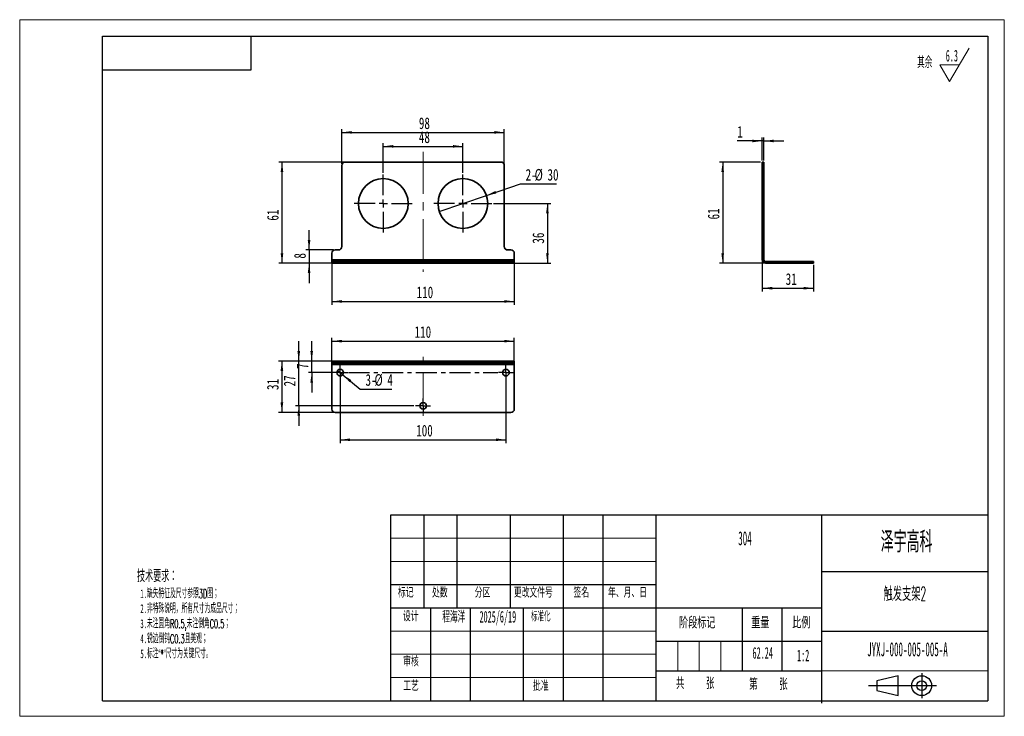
# Model space of a CAD drawing. Header units: millimetres. Extents: x 0 to 297, y 0 to 210.
import ezdxf

# ---------------------------------------------------------------- set-up
doc = ezdxf.new("R2010")
doc.units = ezdxf.units.MM
doc.header["$PDSIZE"] = -1
doc.linetypes.add('CENTER', pattern=[10.16, 6.35, -1.27, 1.27, -1.27])
doc.linetypes.add('CENTERX2', pattern=[20.32, 12.7, -2.54, 2.54, -2.54])
for name, color, linetype, lineweight in [('中心线', 1, 'CENTER', 25), ('图形符号', 7, 'Continuous', 25), ('标注层', 5, 'Continuous', 25)]:
    doc.layers.add(name, color=color, linetype=linetype, lineweight=lineweight)
doc.styles.add('SLDTEXTSTYLE0', font='TXT', dxfattribs={"width": 0.469, "bigfont": 'bigfont'})
doc.styles.add('SLDTEXTSTYLE1', font='TXT', dxfattribs={"width": 0.469})
doc.styles.add('SLDTEXTSTYLE2', font='TXT', dxfattribs={"width": 0.56, "bigfont": 'bigfont'})
doc.styles.add('SLDTEXTSTYLE3', font='TXT', dxfattribs={"width": 0.52, "bigfont": 'bigfont'})
doc.styles.add('SLDTEXTSTYLE4', font='TXT', dxfattribs={"width": 0.469})
doc.styles.add('SLDTEXTSTYLE5', font='TXT', dxfattribs={"width": 0.469, "bigfont": 'bigfont'})
doc.styles.add('SLDTEXTSTYLE6', font='TXT', dxfattribs={"width": 0.7})
doc.dimstyles.new('SLDDIMSTYLE0', dxfattribs={"dimtxt": 3.5, "dimasz": 3, "dimexe": 0, "dimexo": 0.0625, "dimgap": 0.875, "dimtad": 2, "dimdec": 1, "dimlfac": 2, "dimrnd": 1e-09, "dimzin": 12, "dimdsep": 46, "dimtxsty": 'SLDTEXTSTYLE1', "dimsah": 1, "dimcen": 0.09, "dimadec": 0, "dimazin": 3, "dimtfac": 1, "dimtdec": 3, "dimtofl": 0, "dimtmove": 0, "dimatfit": 3, "dimfxl": 0, "dimfrac": 2, "dimtolj": 1, "dimtzin": 12, "dimarcsym": 0})
doc.dimstyles.new('SLDDIMSTYLE1', dxfattribs={"dimtxt": 3.5, "dimasz": 3, "dimexe": 0, "dimexo": 0.0625, "dimgap": 0.875, "dimtad": 2, "dimdec": 1, "dimlfac": 2, "dimrnd": 1e-09, "dimzin": 12, "dimdsep": 46, "dimtxsty": 'SLDTEXTSTYLE1', "dimsah": 1, "dimcen": 0.09, "dimadec": 0, "dimazin": 3, "dimtfac": 1, "dimtdec": 3, "dimtmove": 0, "dimatfit": 0, "dimfxl": 0, "dimfrac": 2, "dimtolj": 1, "dimtzin": 12, "dimarcsym": 0})
doc.dimstyles.new('SLDDIMSTYLE2', dxfattribs={"dimtxt": 3.5, "dimasz": 3, "dimexe": 0, "dimexo": 0.0625, "dimgap": 0.875, "dimtad": 0, "dimtih": 1, "dimtoh": 1, "dimdec": 1, "dimlfac": 2, "dimrnd": 1e-09, "dimzin": 12, "dimdsep": 46, "dimtxsty": 'SLDTEXTSTYLE1', "dimblk1": 'NONE', "dimsah": 1, "dimcen": 0, "dimadec": 0, "dimazin": 3, "dimtfac": 1, "dimtdec": 3, "dimtmove": 0, "dimatfit": 3, "dimldrblk": 'NONE', "dimfxl": 0, "dimfrac": 2, "dimtolj": 1, "dimtzin": 12, "dimarcsym": 0})

# ---------------------------------------------------------------- blocks, each defined once
blk = doc.blocks.new('SW_NOTE_0')
at = {"color": 0, "linetype": 'Continuous', "lineweight": 0, "attachment_point": 1}
for s, insert, char_height, style in [('技术要求：', (0, 4.77), 3.704, 'SLDTEXTSTYLE0'), ('1.', (1, -1.12), 2.646, 'SLDTEXTSTYLE1'), ('缺失特征及尺寸参照3D图；', (3, -1.12), 2.6458, 'SLDTEXTSTYLE0'), ('2.', (1, -5.64), 2.646, 'SLDTEXTSTYLE1'), ('非特殊说明，所有尺寸为成品尺寸；', (3, -5.64), 2.6458, 'SLDTEXTSTYLE0'), ('3.', (1, -10.17), 2.646, 'SLDTEXTSTYLE1'), ('未注圆角R0.5,未注倒角C0.5；', (3, -10.17), 2.6458, 'SLDTEXTSTYLE0'), ('4.', (1, -14.7), 2.646, 'SLDTEXTSTYLE1'), ('锐边倒钝C0.3且美观；', (3, -14.7), 2.6458, 'SLDTEXTSTYLE0'), ('5.', (1, -19.23), 2.646, 'SLDTEXTSTYLE1'), ('标注“*”尺寸为关键尺寸。', (3, -19.23), 2.6458, 'SLDTEXTSTYLE0')]:
    blk.add_mtext(s, dxfattribs=dict(at, insert=insert, char_height=char_height, style=style))
blk = doc.blocks.new('SW_SFSYMBOL_0')
at = {"color": 0, "linetype": 'Continuous', "lineweight": 0}
for p, q in [((1.13, -5), (7.03, 5)), ((1.13, -5), (-1.82, 0)), ((4.08, 0), (-1.82, 0))]:
    blk.add_line(p, q, dxfattribs=at)
at = {"color": 0, "linetype": 'Continuous', "lineweight": 0, "insert": (0, 4.51), "char_height": 3.5, "attachment_point": 1, "style": 'SLDTEXTSTYLE1'}
blk.add_mtext('6.3', dxfattribs=at)
blk = doc.blocks.new('_D')
at = {"layer": '标注层'}
for p, q in [((94.19, 136.59), (94.19, 124.06)), ((149.19, 136.59), (149.19, 124.06)), ((94.19, 125.06), (149.19, 125.06))]:
    blk.add_line(p, q, dxfattribs=at)
for points in [[(94.19, 125.06), (97.19, 124.66), (97.19, 125.46)], [(149.19, 125.06), (146.19, 125.46), (146.19, 124.66)]]:
    blk.add_solid(points, dxfattribs=at)
at = {"layer": '标注层', "insert": (119.74, 129.57), "char_height": 3.5, "attachment_point": 1, "style": 'SLDTEXTSTYLE6'}
blk.add_mtext('110', dxfattribs=at)
blk = doc.blocks.new('_D_1')
at = {"layer": '标注层'}
for p, q in [((97.69, 167.09), (78.13, 167.09)), ((79.13, 167.09), (79.13, 136.59)), ((94.69, 136.59), (78.13, 136.59))]:
    blk.add_line(p, q, dxfattribs=at)
for points in [[(79.13, 167.09), (78.73, 164.09), (79.53, 164.09)], [(79.13, 136.59), (79.53, 139.59), (78.73, 139.59)]]:
    blk.add_solid(points, dxfattribs=at)
at = {"layer": '标注层', "insert": (74.61, 149.43), "char_height": 3.5, "attachment_point": 1, "rotation": 90, "style": 'SLDTEXTSTYLE6'}
blk.add_mtext('61', dxfattribs=at)
blk = doc.blocks.new('_D_2')
at = {"layer": '标注层'}
for p, q in [((97.19, 166.59), (97.19, 177.03)), ((97.19, 176.03), (146.19, 176.03)), ((146.19, 166.59), (146.19, 177.03))]:
    blk.add_line(p, q, dxfattribs=at)
for points in [[(97.19, 176.03), (100.19, 175.63), (100.19, 176.43)], [(146.19, 176.03), (143.19, 176.43), (143.19, 175.63)]]:
    blk.add_solid(points, dxfattribs=at)
at = {"layer": '标注层', "insert": (120.42, 180.55), "char_height": 3.5, "attachment_point": 1, "style": 'SLDTEXTSTYLE6'}
blk.add_mtext('98', dxfattribs=at)
blk = doc.blocks.new('_D_3')
at = {"layer": '标注层'}
for p, q in [((87.3, 140.59), (87.3, 146.59)), ((94.69, 140.59), (86.3, 140.59)), ((87.3, 140.59), (87.3, 136.59)), ((94.69, 136.59), (86.3, 136.59)), ((87.3, 136.59), (87.3, 130.59))]:
    blk.add_line(p, q, dxfattribs=at)
for points in [[(87.3, 140.59), (87.7, 143.59), (86.9, 143.59)], [(87.3, 136.59), (86.9, 133.59), (87.7, 133.59)]]:
    blk.add_solid(points, dxfattribs=at)
at = {"layer": '标注层', "insert": (82.79, 137.97), "char_height": 3.5, "attachment_point": 1, "rotation": 90, "style": 'SLDTEXTSTYLE6'}
blk.add_mtext('8', dxfattribs=at)
blk = doc.blocks.new('_D_4')
at = {"layer": '标注层'}
for p, q in [((109.69, 163.84), (109.69, 172.82)), ((133.69, 163.84), (133.69, 172.82)), ((109.69, 171.82), (133.69, 171.82))]:
    blk.add_line(p, q, dxfattribs=at)
for points in [[(109.69, 171.82), (112.69, 171.42), (112.69, 172.22)], [(133.69, 171.82), (130.69, 172.22), (130.69, 171.42)]]:
    blk.add_solid(points, dxfattribs=at)
at = {"layer": '标注层', "insert": (120.42, 176.33), "char_height": 3.5, "attachment_point": 1, "style": 'SLDTEXTSTYLE6'}
blk.add_mtext('48', dxfattribs=at)
blk = doc.blocks.new('_D_5')
at = {"layer": '标注层'}
for p, q in [((142.94, 154.59), (160.19, 154.59)), ((159.19, 154.59), (159.19, 136.59)), ((148.69, 136.59), (160.19, 136.59))]:
    blk.add_line(p, q, dxfattribs=at)
for points in [[(159.19, 154.59), (158.79, 151.59), (159.59, 151.59)], [(159.19, 136.59), (159.59, 139.59), (158.79, 139.59)]]:
    blk.add_solid(points, dxfattribs=at)
at = {"layer": '标注层', "insert": (154.68, 142.49), "char_height": 3.5, "attachment_point": 1, "rotation": 90, "style": 'SLDTEXTSTYLE6'}
blk.add_mtext('36', dxfattribs=at)
blk = doc.blocks.new('_D_6')
at = {"layer": '标注层'}
for p, q in [((140.79, 157.01), (151.03, 160.49)), ((151.03, 160.49), (161.93, 160.49)), ((126.59, 152.17), (140.79, 157.01))]:
    blk.add_line(p, q, dxfattribs=at)
blk.add_solid([(140.79, 157.01), (143.76, 157.6), (143.5, 158.35)], dxfattribs=at)
at = {"layer": '标注层', "char_height": 3.5, "attachment_point": 1, "style": 'SLDTEXTSTYLE6'}
for s, insert in [('2-', (152.62, 165)), ('%%c', (155.34, 165)), ('30', (159.21, 165))]:
    blk.add_mtext(s, dxfattribs=dict(at, insert=insert))
blk = doc.blocks.new('_None')
blk = doc.blocks.new('SW_CENTERMARKSYMBOL_0')
at = {"layer": '中心线', "color": 0}
for p, q in [((0, 2.5), (0, 8.75)), ((-2.5, 0), (-8.75, 0)), ((0, 0), (-1.25, 0)), ((0, 0), (0, 1.25)), ((0, 0), (0, -1.25)), ((0, 0), (1.25, 0)), ((2.5, 0), (8.75, 0)), ((0, -2.5), (0, -8.75))]:
    blk.add_line(p, q, dxfattribs=at)
blk = doc.blocks.new('SW_CENTERMARKSYMBOL_1')
at = {"layer": '中心线', "color": 0}
for p, q in [((0, 2.5), (0, 8.75)), ((-2.5, 0), (-8.75, 0)), ((0, 0), (-1.25, 0)), ((0, 0), (0, 1.25)), ((0, 0), (0, -1.25)), ((0, 0), (1.25, 0)), ((2.5, 0), (8.75, 0)), ((0, -2.5), (0, -8.75))]:
    blk.add_line(p, q, dxfattribs=at)
blk = doc.blocks.new('_D_7')
at = {"layer": '标注层'}
for p, q in [((94.19, 107.1), (94.19, 114.09)), ((94.19, 113.09), (149.19, 113.09)), ((149.19, 107.1), (149.19, 114.09))]:
    blk.add_line(p, q, dxfattribs=at)
for points in [[(94.19, 113.09), (97.19, 112.69), (97.19, 113.49)], [(149.19, 113.09), (146.19, 113.49), (146.19, 112.69)]]:
    blk.add_solid(points, dxfattribs=at)
at = {"layer": '标注层', "insert": (119.12, 117.6), "char_height": 3.5, "attachment_point": 1, "style": 'SLDTEXTSTYLE6'}
blk.add_mtext('110', dxfattribs=at)
blk = doc.blocks.new('_D_8')
at = {"layer": '标注层'}
for p, q in [((97.69, 107.1), (78.1, 107.1)), ((79.1, 107.1), (79.1, 91.6)), ((94.69, 91.6), (78.1, 91.6))]:
    blk.add_line(p, q, dxfattribs=at)
for points in [[(79.1, 107.1), (78.7, 104.1), (79.5, 104.1)], [(79.1, 91.6), (79.5, 94.6), (78.7, 94.6)]]:
    blk.add_solid(points, dxfattribs=at)
at = {"layer": '标注层', "insert": (74.59, 98.36), "char_height": 3.5, "attachment_point": 1, "rotation": 90, "style": 'SLDTEXTSTYLE6'}
blk.add_mtext('31', dxfattribs=at)
blk = doc.blocks.new('_D_9')
at = {"layer": '标注层'}
for p, q in [((88.09, 107.1), (88.09, 113.1)), ((97.69, 107.1), (87.09, 107.1)), ((88.09, 103.6), (88.09, 107.1)), ((96.19, 103.6), (87.09, 103.6)), ((88.09, 103.6), (88.09, 97.6))]:
    blk.add_line(p, q, dxfattribs=at)
for points in [[(88.09, 107.1), (88.49, 110.1), (87.69, 110.1)], [(88.09, 103.6), (87.69, 100.6), (88.49, 100.6)]]:
    blk.add_solid(points, dxfattribs=at)
at = {"layer": '标注层', "insert": (83.58, 104.74), "char_height": 3.5, "attachment_point": 1, "rotation": 90, "style": 'SLDTEXTSTYLE6'}
blk.add_mtext('7', dxfattribs=at)
blk = doc.blocks.new('_D_10')
at = {"layer": '标注层'}
for p, q in [((96.69, 103.1), (96.69, 82.36)), ((146.69, 103.1), (146.69, 82.36)), ((96.69, 83.36), (146.69, 83.36))]:
    blk.add_line(p, q, dxfattribs=at)
for points in [[(96.69, 83.36), (99.69, 82.96), (99.69, 83.76)], [(146.69, 83.36), (143.69, 83.76), (143.69, 82.96)]]:
    blk.add_solid(points, dxfattribs=at)
at = {"layer": '标注层', "insert": (119.61, 87.87), "char_height": 3.5, "attachment_point": 1, "style": 'SLDTEXTSTYLE6'}
blk.add_mtext('100', dxfattribs=at)
blk = doc.blocks.new('_D_11')
at = {"layer": '标注层'}
for p, q in [((84.19, 107.1), (84.19, 113.1)), ((97.69, 107.1), (83.19, 107.1)), ((84.19, 93.6), (84.19, 107.1)), ((118.94, 93.6), (83.19, 93.6)), ((84.19, 93.6), (84.19, 87.6))]:
    blk.add_line(p, q, dxfattribs=at)
for points in [[(84.19, 107.1), (84.59, 110.1), (83.79, 110.1)], [(84.19, 93.6), (83.79, 90.6), (84.59, 90.6)]]:
    blk.add_solid(points, dxfattribs=at)
at = {"layer": '标注层', "insert": (79.68, 99.45), "char_height": 3.5, "attachment_point": 1, "rotation": 90, "style": 'SLDTEXTSTYLE6'}
blk.add_mtext('27', dxfattribs=at)
blk = doc.blocks.new('_D_12')
at = {"layer": '标注层'}
for p, q in [((95.92, 104.24), (97.47, 102.97)), ((97.47, 102.97), (102.73, 98.64)), ((102.73, 98.64), (112.27, 98.64))]:
    blk.add_line(p, q, dxfattribs=at)
blk.add_solid([(97.47, 102.97), (99.53, 100.75), (100.04, 101.37)], dxfattribs=at)
at = {"layer": '标注层', "char_height": 3.5, "attachment_point": 1, "style": 'SLDTEXTSTYLE6'}
for s, insert in [('3-', (104.32, 103.15)), ('%%c', (107.04, 103.15)), ('4', (110.91, 103.15))]:
    blk.add_mtext(s, dxfattribs=dict(at, insert=insert))
blk = doc.blocks.new('SW_CENTERMARKSYMBOL_2')
at = {"layer": '中心线', "color": 0}
for p, q in [((-1.25, 0), (-2.25, 0)), ((0, 0), (-1.25, 0)), ((0, 1.25), (0, 2.25)), ((0, 0), (0, 1.25)), ((0, 0), (0, -1.25)), ((0, 0), (1.25, 0)), ((1.25, 0), (2.25, 0)), ((0, -1.25), (0, -2.25))]:
    blk.add_line(p, q, dxfattribs=at)
blk = doc.blocks.new('SW_CENTERMARKSYMBOL_3')
at = {"layer": '中心线', "color": 0}
for p, q in [((-1.25, 0), (-2.25, 0)), ((0, 0), (-1.25, 0)), ((0, 1.25), (0, 2.25)), ((0, 0), (0, 1.25)), ((0, 0), (0, -1.25)), ((0, 0), (1.25, 0)), ((1.25, 0), (2.25, 0)), ((0, -1.25), (0, -2.25))]:
    blk.add_line(p, q, dxfattribs=at)
blk = doc.blocks.new('SW_CENTERMARKSYMBOL_4')
at = {"layer": '中心线', "color": 0}
for p, q in [((-1.25, 0), (-2.25, 0)), ((0, 0), (-1.25, 0)), ((0, 1.25), (0, 2.25)), ((0, 0), (0, 1.25)), ((0, 0), (0, -1.25)), ((0, 0), (1.25, 0)), ((1.25, 0), (2.25, 0)), ((0, -1.25), (0, -2.25))]:
    blk.add_line(p, q, dxfattribs=at)
blk = doc.blocks.new('SW_CENTERMARKSYMBOL_5')
at = {"layer": '中心线', "color": 0}
for p, q in [((-1.25, 0), (-2.25, 0)), ((0, 0), (-1.25, 0)), ((0, 1.25), (0, 2.25)), ((0, 0), (0, 1.25)), ((0, 0), (0, -1.25)), ((0, 0), (1.25, 0)), ((2.5, 0), (47.5, 0)), ((50, 0), (48.75, 0)), ((50, 1.25), (50, 2.25)), ((50, 0), (50, 1.25)), ((50, 0), (50, -1.25)), ((50, 0), (51.25, 0)), ((51.25, 0), (52.25, 0)), ((0, -1.25), (0, -2.25)), ((50, -1.25), (50, -2.25))]:
    blk.add_line(p, q, dxfattribs=at)
blk = doc.blocks.new('_D_13')
at = {"layer": '标注层'}
for p, q in [((223.99, 173.44), (216.47, 173.44)), ((223.99, 167.59), (223.99, 174.44)), ((224.49, 173.44), (223.99, 173.44)), ((224.49, 167.59), (224.49, 174.44)), ((224.49, 173.44), (230.49, 173.44))]:
    blk.add_line(p, q, dxfattribs=at)
for points in [[(223.99, 173.44), (220.99, 173.84), (220.99, 173.04)], [(224.49, 173.44), (227.49, 173.04), (227.49, 173.84)]]:
    blk.add_solid(points, dxfattribs=at)
at = {"layer": '标注层', "insert": (216.47, 177.95), "char_height": 3.5, "attachment_point": 1, "style": 'SLDTEXTSTYLE6'}
blk.add_mtext('1', dxfattribs=at)
blk = doc.blocks.new('_D_14')
at = {"layer": '标注层'}
for p, q in [((223.49, 167.09), (211.06, 167.09)), ((212.06, 167.09), (212.06, 136.59)), ((224.49, 136.59), (211.06, 136.59))]:
    blk.add_line(p, q, dxfattribs=at)
for points in [[(212.06, 167.09), (211.66, 164.09), (212.46, 164.09)], [(212.06, 136.59), (212.46, 139.59), (211.66, 139.59)]]:
    blk.add_solid(points, dxfattribs=at)
at = {"layer": '标注层', "insert": (207.55, 149.78), "char_height": 3.5, "attachment_point": 1, "rotation": 90, "style": 'SLDTEXTSTYLE6'}
blk.add_mtext('61', dxfattribs=at)
blk = doc.blocks.new('_D_15')
at = {"layer": '标注层'}
for p, q in [((223.99, 137.09), (223.99, 128.05)), ((239.49, 136.09), (239.49, 128.05)), ((223.99, 129.05), (239.49, 129.05))]:
    blk.add_line(p, q, dxfattribs=at)
for points in [[(223.99, 129.05), (226.99, 128.65), (226.99, 129.45)], [(239.49, 129.05), (236.49, 129.45), (236.49, 128.65)]]:
    blk.add_solid(points, dxfattribs=at)
at = {"layer": '标注层', "insert": (231.06, 133.56), "char_height": 3.5, "attachment_point": 1, "style": 'SLDTEXTSTYLE6'}
blk.add_mtext('31', dxfattribs=at)

msp = doc.modelspace()

# ---------------------------------------------------------------- linework, layer by layer
at = {"color": 5, "linetype": 'Continuous', "lineweight": 18}
for p, q in [((0.011, 0), (0.011, 210)), ((297.011, 210), (297.011, 0))]:
    msp.add_line(p, q, dxfattribs=at)
at = {"color": 7, "linetype": 'Continuous', "lineweight": 18}
for p, q in [((0.011, 210), (297.011, 210)), ((192.011, 53.693), (112.011, 53.693)), ((112.011, 46.693), (192.011, 46.693)), ((112.011, 25.693), (192.011, 25.693)), ((198.511, 22.693), (198.511, 13.693)), ((205.011, 22.693), (205.011, 13.693)), ((211.511, 22.693), (211.511, 13.693)), ((112.011, 18.693), (192.011, 18.693)), ((242.011, 13.693), (292.011, 13.693)), ((112.011, 11.693), (192.011, 11.693)), ((297.011, 0), (0.011, 0))]:
    msp.add_line(p, q, dxfattribs=at)
at = {"color": 7, "linetype": 'Continuous', "lineweight": 25}
for p, q in [((25.011, 4.693), (25.011, 205)), ((25.011, 205), (292.011, 205)), ((69.87, 194.914), (69.87, 205)), ((292.011, 205), (292.011, 4.693)), ((25.011, 194.914), (69.87, 194.914)), ((112.011, 4.693), (112.011, 60.693)), ((112.011, 60.693), (292.011, 60.693)), ((122.011, 32.693), (122.011, 60.693)), ((132.011, 32.693), (132.011, 60.693)), ((148.011, 32.693), (148.011, 60.693)), ((164.011, 4.693), (164.011, 60.693)), ((176.011, 4.693), (176.011, 60.693)), ((192.011, 4.693), (192.011, 60.693)), ((242.011, 3.963), (242.011, 60.693)), ((242.011, 43.693), (292.011, 43.693)), ((112.011, 39.693), (192.011, 39.693)), ((112.011, 32.693), (192.011, 32.693)), ((124.011, 4.693), (124.011, 32.693)), ((136.011, 4.693), (136.011, 32.693)), ((152.011, 4.693), (152.011, 32.693)), ((192.011, 32.693), (242.011, 32.693)), ((218.011, 13.693), (218.011, 32.693)), ((230.011, 13.693), (230.011, 32.693)), ((242.011, 25.693), (292.011, 25.693)), ((192.011, 22.693), (242.011, 22.693)), ((192.011, 13.693), (242.011, 13.693)), ((265.024, 12.24), (258.524, 10.74)), ((265.024, 6.24), (265.024, 12.24)), ((258.524, 10.74), (258.524, 7.74)), ((258.524, 7.74), (265.024, 6.24)), ((25.011, 4.693), (292.011, 4.693))]:
    msp.add_line(p, q, dxfattribs=at)
at = {"color": 7, "linetype": 'Continuous', "lineweight": 35}
for p, q in [((145.194, 167.092), (98.194, 167.092)), ((223.986, 167.092), (224.486, 167.092)), ((223.986, 166.092), (223.986, 167.092)), ((224.486, 167.092), (224.486, 166.092)), ((97.194, 141.592), (97.194, 166.092)), ((146.194, 166.092), (146.194, 141.592)), ((224.486, 166.092), (223.986, 166.092)), ((223.986, 141.592), (223.986, 166.092)), ((224.486, 141.592), (224.486, 166.092)), ((94.194, 137.592), (94.194, 139.592)), ((95.194, 140.592), (96.194, 140.592)), ((147.194, 140.592), (148.194, 140.592)), ((149.194, 137.592), (149.194, 139.592)), ((223.986, 141.592), (224.486, 141.592)), ((223.986, 140.592), (223.986, 141.592)), ((223.986, 140.592), (224.486, 140.592)), ((223.986, 139.592), (223.986, 140.592)), ((223.986, 137.592), (223.986, 139.592)), ((224.486, 139.592), (223.986, 139.592)), ((224.486, 141.592), (224.486, 140.592)), ((224.486, 140.592), (224.486, 139.592)), ((224.486, 137.592), (224.486, 139.592)), ((149.194, 137.592), (94.194, 137.592)), ((94.194, 137.092), (94.194, 137.592)), ((94.194, 136.592), (94.194, 137.092)), ((94.194, 137.092), (95.194, 137.092)), ((95.194, 137.092), (95.194, 136.592)), ((148.194, 137.092), (95.194, 137.092)), ((148.194, 136.592), (148.194, 137.092)), ((148.194, 137.092), (149.194, 137.092)), ((149.194, 137.092), (149.194, 137.592)), ((149.194, 137.092), (149.194, 136.592)), ((223.986, 137.592), (224.486, 137.592)), ((224.986, 137.092), (224.986, 136.592)), ((238.486, 137.092), (224.986, 137.092)), ((238.486, 136.592), (238.486, 137.092)), ((238.486, 137.092), (239.486, 137.092)), ((239.486, 137.092), (239.486, 136.592)), ((95.194, 136.592), (94.194, 136.592)), ((148.194, 136.592), (95.194, 136.592)), ((149.194, 136.592), (148.194, 136.592)), ((238.486, 136.592), (224.986, 136.592)), ((239.486, 136.592), (238.486, 136.592)), ((94.194, 106.601), (94.194, 107.101)), ((94.194, 107.101), (95.194, 107.101)), ((95.194, 107.101), (95.194, 106.601)), ((95.194, 107.101), (96.194, 107.101)), ((96.194, 106.601), (96.194, 107.101)), ((96.194, 107.101), (97.194, 107.101)), ((97.194, 106.601), (97.194, 107.101)), ((97.194, 107.101), (98.194, 107.101)), ((98.194, 107.101), (98.194, 106.601)), ((145.194, 107.101), (98.194, 107.101)), ((145.194, 106.601), (145.194, 107.101)), ((145.194, 107.101), (146.194, 107.101)), ((146.194, 107.101), (146.194, 106.601)), ((146.194, 107.101), (147.194, 107.101)), ((147.194, 107.101), (147.194, 106.601)), ((147.194, 107.101), (148.194, 107.101)), ((148.194, 106.601), (148.194, 107.101)), ((148.194, 107.101), (149.194, 107.101)), ((149.194, 107.101), (149.194, 106.601)), ((95.194, 106.601), (94.194, 106.601)), ((94.194, 106.101), (94.194, 106.601)), ((149.194, 106.101), (94.194, 106.101)), ((94.194, 92.601), (94.194, 106.101)), ((95.194, 106.601), (96.194, 106.601)), ((97.194, 106.601), (96.194, 106.601)), ((98.194, 106.601), (97.194, 106.601)), ((145.194, 106.601), (98.194, 106.601)), ((146.194, 106.601), (145.194, 106.601)), ((147.194, 106.601), (146.194, 106.601)), ((147.194, 106.601), (148.194, 106.601)), ((149.194, 106.601), (148.194, 106.601)), ((149.194, 106.101), (149.194, 106.601)), ((149.194, 92.601), (149.194, 106.101)), ((148.194, 91.601), (95.194, 91.601))]:
    msp.add_line(p, q, dxfattribs=at)
for centre, radius in [((109.694, 154.592), 7.5), ((133.694, 154.592), 7.5), ((96.694, 103.601), 1), ((146.694, 103.601), 1), ((121.694, 93.601), 1)]:
    msp.add_circle(centre, radius, dxfattribs=at)
for centre, radius, start, end in [((98.194, 166.092), 1, 90, 180), ((145.194, 166.092), 1, 0, 90), ((95.194, 139.592), 1, 90, 180), ((96.194, 141.592), 1, 270, 0), ((147.194, 141.592), 1, 180, 270), ((148.194, 139.592), 1, 0, 90), ((224.986, 137.592), 1, 180, 270), ((224.986, 137.592), 0.5, 180, 270), ((95.194, 92.601), 1, 180, 270), ((148.194, 92.601), 1, 270, 0)]:
    msp.add_arc(centre, radius, start, end, dxfattribs=at)
at = {"color": 7, "linetype": 'Continuous', "lineweight": 0}
msp.add_point((292.011, 60.693), dxfattribs=at)
at = {"layer": '中心线', "linetype": 'CENTERX2', "lineweight": 18}
for p, q in [((121.694, 170.212), (121.694, 134.005)), ((121.694, 90.601), (121.694, 108.601))]:
    msp.add_line(p, q, dxfattribs=at)
at = {"layer": '图形符号'}
for p, q in [((272.099, 13.038), (272.099, 5.418)), ((256.015, 9.24), (276.569, 9.24))]:
    msp.add_line(p, q, dxfattribs=at)
for radius in [3, 1.5]:
    msp.add_circle((272.099, 9.24), radius, dxfattribs=at)

# ---------------------------------------------------------------- block references
at = {"color": 7, "linetype": 'Continuous', "lineweight": 0}
for name, p in [('SW_SFSYMBOL_0', (279.339, 196.405)), ('SW_NOTE_0', (35.408, 39.401))]:
    msp.add_blockref(name, p, dxfattribs=at)
at = {"layer": '中心线'}
for name, p in [('SW_CENTERMARKSYMBOL_1', (109.694, 154.592)), ('SW_CENTERMARKSYMBOL_0', (133.694, 154.592)), ('SW_CENTERMARKSYMBOL_2', (96.694, 103.601)), ('SW_CENTERMARKSYMBOL_5', (96.694, 103.601)), ('SW_CENTERMARKSYMBOL_3', (146.694, 103.601)), ('SW_CENTERMARKSYMBOL_4', (121.694, 93.601))]:
    msp.add_blockref(name, p, dxfattribs=at)

# ---------------------------------------------------------------- texts
at = {"color": 7, "linetype": 'Continuous', "lineweight": 0}
for s, insert, char_height, attachment_point, style in [('其余', (270.712, 198.914), 3.5, 1, 'SLDTEXTSTYLE0'), ('泽宇高科', (267.536, 55.768), 6.35, 2, 'SLDTEXTSTYLE2'), ('304', (218.779, 55.787), 4.2333, 2, 'SLDTEXTSTYLE1'), ('标记', (114.114, 38.801), 3, 1, 'SLDTEXTSTYLE2'), ('处数', (124.391, 38.801), 3, 1, 'SLDTEXTSTYLE2'), ('分区', (137.272, 38.801), 3, 1, 'SLDTEXTSTYLE2'), ('更改文件号', (149.068, 38.801), 3, 1, 'SLDTEXTSTYLE2'), ('签名', (167.047, 38.801), 3, 1, 'SLDTEXTSTYLE2'), ('年、月、日', (177.491, 38.801), 3, 1, 'SLDTEXTSTYLE2'), ('触发支架2', (267.027, 39.009), 4.2333, 2, 'SLDTEXTSTYLE0'), ('设计', (115.611, 31.632), 3, 1, 'SLDTEXTSTYLE2'), ('程海洋', (130.945, 31.766), 3.5, 2, 'SLDTEXTSTYLE5'), ('2025/6/19', (144.241, 31.766), 3.5, 2, 'SLDTEXTSTYLE4'), ('标准化', (154.231, 31.632), 3, 1, 'SLDTEXTSTYLE0'), ('阶段标记', (198.899, 29.981), 3.5, 1, 'SLDTEXTSTYLE2'), ('重量', (220.671, 29.981), 3.5, 1, 'SLDTEXTSTYLE2'), ('比例', (233.045, 29.981), 3.5, 1, 'SLDTEXTSTYLE2'), ('62.24', (224.14, 20.866), 3.5, 2, 'SLDTEXTSTYLE4'), ('JYXJ-000-005-005-A', (267.799, 22.325), 4.23333, 2, 'SLDTEXTSTYLE1'), ('审核', (115.686, 18.047), 3, 1, 'SLDTEXTSTYLE2'), ('1:2', (236.333, 20.094), 3.5, 2, 'SLDTEXTSTYLE4'), ('共    张', (197.99, 11.703), 3.5, 1, 'SLDTEXTSTYLE3'), ('第    张', (220.05, 11.44), 3.5, 1, 'SLDTEXTSTYLE3'), ('工艺', (115.699, 10.683), 3, 1, 'SLDTEXTSTYLE2'), ('批准', (154.845, 10.683), 3, 1, 'SLDTEXTSTYLE2')]:
    msp.add_mtext(s, dxfattribs=dict(at, insert=insert, char_height=char_height, attachment_point=attachment_point, style=style))

# ---------------------------------------------------------------- dimensions: what is measured, and where the dimension line sits
at = {"layer": '标注层'}
for base, p1, p2, dimstyle, picture, middle in [((146.194, 176.035), (97.194, 166.092), (146.194, 166.092), 'SLDDIMSTYLE0', '_D_2', (121.783, 176.035)), ((133.694, 171.822), (109.694, 163.342), (133.694, 163.342), 'SLDDIMSTYLE0', '_D_4', (121.783, 171.822)), ((223.986, 173.438), (224.486, 167.092), (223.986, 167.092), 'SLDDIMSTYLE1', '_D_13', (217.15, 173.438)), ((149.194, 125.06), (94.194, 137.092), (149.194, 137.092), 'SLDDIMSTYLE0', '_D', (121.783, 125.06)), ((239.486, 129.05), (223.986, 137.592), (239.486, 136.592), 'SLDDIMSTYLE1', '_D_15', (232.42, 129.05)), ((149.194, 113.09), (94.194, 106.601), (149.194, 106.601), 'SLDDIMSTYLE0', '_D_7', (121.166, 113.09)), ((146.694, 83.359), (96.694, 103.601), (146.694, 103.601), 'SLDDIMSTYLE0', '_D_10', (121.653, 83.359))]:
    dim = msp.add_linear_dim(base=base, p1=p1, p2=p2, dimstyle=dimstyle, dxfattribs=at)
    dim.commit()
    dim.dimension.update_dxf_attribs({"geometry": picture, "text_midpoint": middle, "dimtype": 160})
for base, p1, p2, dimstyle, picture, middle in [((79.125, 136.592), (98.194, 167.092), (95.194, 136.592), 'SLDDIMSTYLE0', '_D_1', (79.125, 150.791)), ((212.063, 136.592), (223.986, 167.092), (224.986, 136.592), 'SLDDIMSTYLE0', '_D_14', (212.063, 151.143)), ((159.194, 136.592), (142.444, 154.592), (148.194, 136.592), 'SLDDIMSTYLE0', '_D_5', (159.194, 143.849)), ((87.303, 136.592), (95.194, 140.592), (95.194, 136.592), 'SLDDIMSTYLE1', '_D_3', (87.303, 138.65)), ((84.194, 107.101), (119.444, 93.601), (98.194, 107.101), 'SLDDIMSTYLE1', '_D_11', (84.194, 100.81)), ((88.093, 107.101), (96.694, 103.601), (98.194, 107.101), 'SLDDIMSTYLE1', '_D_9', (88.093, 105.42)), ((79.103, 91.601), (98.194, 107.101), (95.194, 91.601), 'SLDDIMSTYLE1', '_D_8', (79.103, 99.725))]:
    dim = msp.add_linear_dim(base=base, p1=p1, p2=p2, angle=90, dimstyle=dimstyle, dxfattribs=at)
    dim.commit()
    dim.dimension.update_dxf_attribs({"geometry": picture, "text_midpoint": middle, "dimtype": 160})
for p1, p2, text, picture, middle in [((126.594, 152.175), (140.794, 157.008), '2-<>', '_D_6', (157.277, 163.03)), ((95.921, 104.236), (97.466, 102.966), '3-<>', '_D_12', (108.293, 101.176))]:
    dim = msp.add_diameter_dim_2p(p1=p1, p2=p2, text=text, dimstyle='SLDDIMSTYLE2', dxfattribs=at)
    dim.commit()
    dim.dimension.update_dxf_attribs({"geometry": picture, "text_midpoint": middle, "dimtype": 163})

doc.saveas('drawing.dxf')
